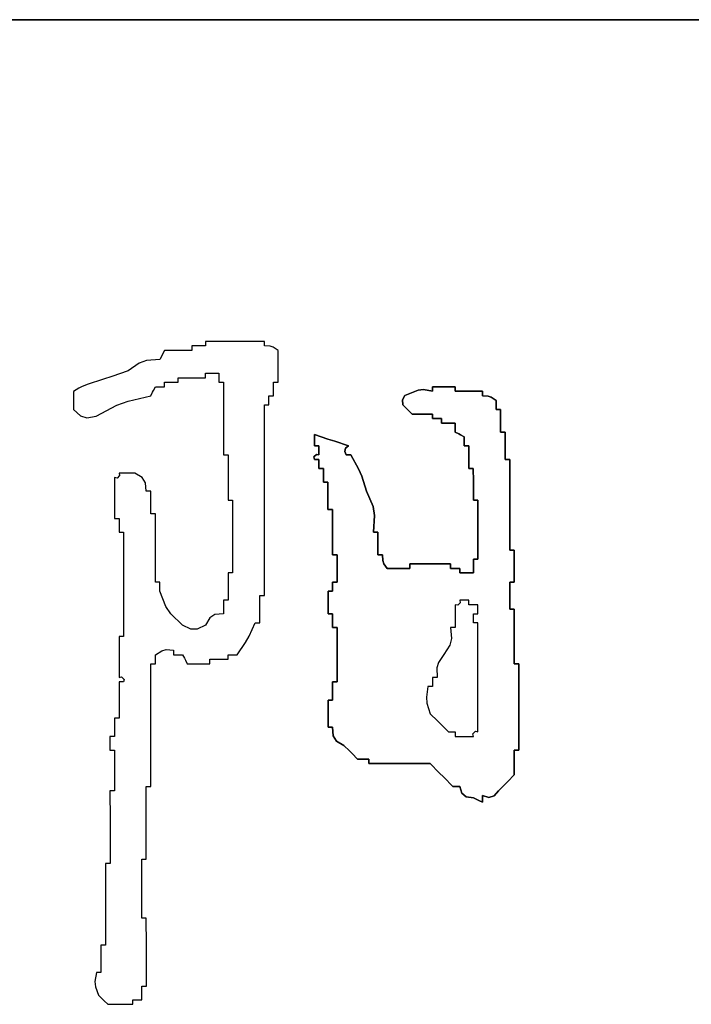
# Model space of a CAD drawing. Header units: millimetres. Extents: x 500457 to 783861, y -293374 to -162131.
# Tile 53 of 116: x 654753 to 655316, y -241617 to -240791. Entities that reach past the tile are written whole.
import ezdxf

# ---------------------------------------------------------------- set-up
doc = ezdxf.new("R2010")
doc.units = ezdxf.units.MM
doc.header["$LTSCALE"] = 1000
doc.layers.add('WALL', color=255, linetype='Continuous')
doc.layers.add('图框', color=4, linetype='Continuous', lineweight=35)

# ---------------------------------------------------------------- blocks, each defined once
blk = doc.blocks.new('dianziqianminggry')
for p, q in [((0.129833, 0.071353), (0.129579, 0.071353)), ((0.129579, 0.071353), (0.129579, 0.071268)), ((0.129579, 0.071268), (0.129579, 0.071226)), ((0.129579, 0.071226), (0.129579, 0.071141)), ((0.12996, 0.071353), (0.129833, 0.071353)), ((0.130214, 0.071353), (0.12996, 0.071353)), ((0.131315, 0.071565), (0.130214, 0.071565)), ((0.130214, 0.071565), (0.130214, 0.07148)), ((0.130214, 0.07148), (0.130214, 0.071438)), ((0.130214, 0.071438), (0.130214, 0.071353)), ((0.131865, 0.071565), (0.131315, 0.071565)), ((0.132966, 0.071565), (0.131865, 0.071565)), ((0.132966, 0.07148), (0.132966, 0.071565)), ((0.132966, 0.071438), (0.132966, 0.07148)), ((0.132966, 0.071353), (0.132966, 0.071438)), ((0.133234, 0.071344), (0.132966, 0.071353)), ((0.133382, 0.071295), (0.133234, 0.071344)), ((0.133602, 0.071141), (0.133382, 0.071295)), ((0.128097, 0.070718), (0.127469, 0.070672)), ((0.128181, 0.070887), (0.128097, 0.070718)), ((0.128224, 0.070972), (0.128181, 0.070887)), ((0.128308, 0.071141), (0.128224, 0.070972)), ((0.128816, 0.071141), (0.128308, 0.071141)), ((0.129071, 0.071141), (0.128816, 0.071141)), ((0.129579, 0.071141), (0.129071, 0.071141)), ((0.133602, 0.070548), (0.133602, 0.071141)), ((0.127129, 0.070551), (0.126614, 0.070188)), ((0.127469, 0.070672), (0.127129, 0.070551)), ((0.133602, 0.070252), (0.133602, 0.070548)), ((0.133602, 0.069659), (0.133602, 0.070252)), ((0.125471, 0.069807), (0.124709, 0.069553)), ((0.125852, 0.069934), (0.125471, 0.069807)), ((0.126614, 0.070188), (0.125852, 0.069934)), ((0.128943, 0.069786), (0.128943, 0.069871)), ((0.128943, 0.069871), (0.129452, 0.069871)), ((0.129452, 0.069871), (0.129706, 0.069871)), ((0.129706, 0.069871), (0.130214, 0.069871)), ((0.130214, 0.069998), (0.130214, 0.070083)), ((0.130214, 0.070083), (0.130468, 0.070083)), ((0.130214, 0.069956), (0.130214, 0.069998)), ((0.130214, 0.069871), (0.130214, 0.069956)), ((0.130468, 0.070083), (0.130595, 0.070083)), ((0.130595, 0.070083), (0.130849, 0.070083)), ((0.130849, 0.070083), (0.130849, 0.069913)), ((0.130849, 0.069913), (0.130849, 0.069828)), ((0.130849, 0.069828), (0.130849, 0.069659)), ((0.12432, 0.069377), (0.124074, 0.069236)), ((0.124448, 0.069441), (0.12432, 0.069377)), ((0.124709, 0.069553), (0.124448, 0.069441)), ((0.1278, 0.069278), (0.127885, 0.069447)), ((0.127885, 0.069447), (0.128054, 0.069447)), ((0.128054, 0.069447), (0.128139, 0.069447)), ((0.128139, 0.069447), (0.128308, 0.069447)), ((0.128308, 0.069574), (0.128308, 0.069659)), ((0.128308, 0.069659), (0.128562, 0.069659)), ((0.128308, 0.069532), (0.128308, 0.069574)), ((0.128308, 0.069447), (0.128308, 0.069532)), ((0.128562, 0.069659), (0.128689, 0.069659)), ((0.128689, 0.069659), (0.128943, 0.069659)), ((0.128943, 0.069744), (0.128943, 0.069786)), ((0.128943, 0.069659), (0.128943, 0.069744)), ((0.130849, 0.069659), (0.130934, 0.069659)), ((0.130934, 0.069659), (0.130976, 0.069659)), ((0.130976, 0.069659), (0.131061, 0.069659)), ((0.131061, 0.069659), (0.131061, 0.068304)), ((0.13339, 0.069405), (0.13339, 0.069659)), ((0.13339, 0.069659), (0.133474, 0.069659)), ((0.13339, 0.069278), (0.13339, 0.069405)), ((0.133474, 0.069659), (0.133517, 0.069659)), ((0.133517, 0.069659), (0.133602, 0.069659)), ((0.1408, 0.069236), (0.1408, 0.069447)), ((0.1408, 0.069447), (0.1408, 0.069236)), ((0.1408, 0.069236), (0.1408, 0.069447)), ((0.141859, 0.069447), (0.1408, 0.069447)), ((0.1408, 0.069447), (0.141859, 0.069447)), ((0.141859, 0.069447), (0.1408, 0.069447)), ((0.1408, 0.069447), (0.1408, 0.069236)), ((0.1408, 0.069236), (0.1408, 0.069447)), ((0.1408, 0.069447), (0.1408, 0.069236)), ((0.141436, 0.069447), (0.141859, 0.069447)), ((0.141859, 0.069447), (0.141436, 0.069447)), ((0.141436, 0.069447), (0.141859, 0.069447)), ((0.141859, 0.069447), (0.141859, 0.069363)), ((0.141859, 0.069363), (0.141859, 0.069447)), ((0.141859, 0.069363), (0.141859, 0.06932)), ((0.141859, 0.06932), (0.141859, 0.069363)), ((0.124074, 0.069236), (0.124074, 0.068897)), ((0.124074, 0.068897), (0.124074, 0.068728)), ((0.126615, 0.068782), (0.127673, 0.069024)), ((0.127673, 0.069024), (0.127758, 0.069193)), ((0.127758, 0.069193), (0.1278, 0.069278)), ((0.133178, 0.068855), (0.133178, 0.069024)), ((0.133178, 0.069024), (0.133263, 0.069024)), ((0.133263, 0.069024), (0.133305, 0.069024)), ((0.133305, 0.069024), (0.13339, 0.069024)), ((0.13339, 0.069024), (0.13339, 0.069278)), ((0.139401, 0.068846), (0.139514, 0.069035)), ((0.139514, 0.069035), (0.139401, 0.068846)), ((0.139514, 0.069035), (0.139742, 0.06913)), ((0.139742, 0.06913), (0.139514, 0.069035)), ((0.139742, 0.06913), (0.140134, 0.069295)), ((0.140134, 0.069295), (0.139742, 0.06913)), ((0.140134, 0.069295), (0.140383, 0.06932)), ((0.140383, 0.06932), (0.140134, 0.069295)), ((0.140383, 0.06932), (0.1408, 0.069236)), ((0.1408, 0.069236), (0.140383, 0.06932)), ((0.141859, 0.06932), (0.141859, 0.069236)), ((0.141859, 0.069236), (0.141859, 0.06932)), ((0.141859, 0.069236), (0.142367, 0.069236)), ((0.142367, 0.069236), (0.141859, 0.069236)), ((0.142367, 0.069236), (0.142621, 0.069236)), ((0.142621, 0.069236), (0.142367, 0.069236)), ((0.142621, 0.069236), (0.143129, 0.069236)), ((0.143129, 0.069236), (0.142621, 0.069236)), ((0.143129, 0.069236), (0.143129, 0.069151)), ((0.143129, 0.069151), (0.143129, 0.069236)), ((0.143129, 0.069151), (0.143129, 0.069109)), ((0.143129, 0.069109), (0.143129, 0.069151)), ((0.143129, 0.069109), (0.143129, 0.069024)), ((0.143129, 0.069024), (0.143129, 0.069109)), ((0.143129, 0.069024), (0.143397, 0.069015)), ((0.143397, 0.069015), (0.143129, 0.069024)), ((0.143397, 0.069015), (0.143545, 0.068966)), ((0.143545, 0.068966), (0.143397, 0.069015)), ((0.143545, 0.068966), (0.143765, 0.068812)), ((0.143765, 0.068812), (0.143545, 0.068966)), ((0.124074, 0.068728), (0.124074, 0.068389)), ((0.125132, 0.068071), (0.126089, 0.068585)), ((0.126089, 0.068585), (0.126615, 0.068782)), ((0.132966, 0.065043), (0.132966, 0.0686)), ((0.132966, 0.0686), (0.133051, 0.0686)), ((0.133051, 0.0686), (0.133093, 0.0686)), ((0.133093, 0.0686), (0.133178, 0.0686)), ((0.133178, 0.06877), (0.133178, 0.068855)), ((0.133178, 0.0686), (0.133178, 0.06877)), ((0.139424, 0.0686), (0.139401, 0.068846)), ((0.139401, 0.068846), (0.139424, 0.0686)), ((0.139593, 0.068431), (0.139424, 0.0686)), ((0.139424, 0.0686), (0.139593, 0.068431)), ((0.139678, 0.068346), (0.139593, 0.068431)), ((0.139593, 0.068431), (0.139678, 0.068346)), ((0.143765, 0.068812), (0.143765, 0.068643)), ((0.143765, 0.068643), (0.143765, 0.068812)), ((0.143765, 0.068643), (0.143765, 0.068558)), ((0.143765, 0.068558), (0.143765, 0.068643)), ((0.143765, 0.068558), (0.143765, 0.068389)), ((0.143765, 0.068389), (0.143765, 0.068558)), ((0.124074, 0.068389), (0.124401, 0.068091)), ((0.124401, 0.068091), (0.124696, 0.068003)), ((0.124696, 0.068003), (0.125132, 0.068071)), ((0.131061, 0.068304), (0.131061, 0.067627)), ((0.139848, 0.068177), (0.139678, 0.068346)), ((0.139678, 0.068346), (0.139848, 0.068177)), ((0.140229, 0.068177), (0.139848, 0.068177)), ((0.139848, 0.068177), (0.140229, 0.068177)), ((0.140419, 0.068177), (0.140229, 0.068177)), ((0.140229, 0.068177), (0.140419, 0.068177)), ((0.1408, 0.068177), (0.140419, 0.068177)), ((0.140419, 0.068177), (0.1408, 0.068177)), ((0.1408, 0.068092), (0.1408, 0.068177)), ((0.1408, 0.068177), (0.1408, 0.068092)), ((0.1408, 0.06805), (0.1408, 0.068092)), ((0.1408, 0.068092), (0.1408, 0.06805)), ((0.1408, 0.067965), (0.1408, 0.06805)), ((0.1408, 0.06805), (0.1408, 0.067965)), ((0.14097, 0.067965), (0.1408, 0.067965)), ((0.1408, 0.067965), (0.14097, 0.067965)), ((0.141054, 0.067965), (0.14097, 0.067965)), ((0.14097, 0.067965), (0.141054, 0.067965)), ((0.141224, 0.067965), (0.141054, 0.067965)), ((0.141054, 0.067965), (0.141224, 0.067965)), ((0.141224, 0.067881), (0.141224, 0.067965)), ((0.141224, 0.067965), (0.141224, 0.067881)), ((0.143765, 0.068389), (0.143849, 0.068389)), ((0.143849, 0.068389), (0.143765, 0.068389)), ((0.143849, 0.068389), (0.143892, 0.068389)), ((0.143892, 0.068389), (0.143849, 0.068389)), ((0.143892, 0.068389), (0.143976, 0.068389)), ((0.143976, 0.068389), (0.143892, 0.068389)), ((0.143976, 0.068389), (0.143976, 0.067965)), ((0.143976, 0.067965), (0.143976, 0.068389)), ((0.143976, 0.067965), (0.143976, 0.067754)), ((0.143976, 0.067754), (0.143976, 0.067965)), ((0.131061, 0.067627), (0.131061, 0.066271)), ((0.141224, 0.067838), (0.141224, 0.067881)), ((0.141224, 0.067881), (0.141224, 0.067838)), ((0.141224, 0.067754), (0.141224, 0.067838)), ((0.141224, 0.067838), (0.141224, 0.067754)), ((0.141478, 0.067754), (0.141224, 0.067754)), ((0.141224, 0.067754), (0.141478, 0.067754)), ((0.141605, 0.067754), (0.141478, 0.067754)), ((0.141478, 0.067754), (0.141605, 0.067754)), ((0.141859, 0.067754), (0.141605, 0.067754)), ((0.141605, 0.067754), (0.141859, 0.067754)), ((0.141859, 0.067584), (0.141859, 0.067754)), ((0.141859, 0.067754), (0.141859, 0.067584)), ((0.141859, 0.067499), (0.141859, 0.067584)), ((0.141859, 0.067584), (0.141859, 0.067499)), ((0.141859, 0.06733), (0.141859, 0.067499)), ((0.141859, 0.067499), (0.141859, 0.06733)), ((0.143976, 0.067754), (0.143976, 0.06733)), ((0.143976, 0.06733), (0.143976, 0.067754)), ((0.135295, 0.067012), (0.135295, 0.067224)), ((0.135295, 0.067224), (0.135931, 0.067012)), ((0.135931, 0.067012), (0.135295, 0.067224)), ((0.135295, 0.067224), (0.135295, 0.067012)), ((0.142028, 0.067245), (0.141859, 0.06733)), ((0.141859, 0.06733), (0.142028, 0.067245)), ((0.142113, 0.067203), (0.142028, 0.067245)), ((0.142028, 0.067245), (0.142113, 0.067203)), ((0.142282, 0.067118), (0.142113, 0.067203)), ((0.142113, 0.067203), (0.142282, 0.067118)), ((0.142282, 0.066949), (0.142282, 0.067118)), ((0.142282, 0.067118), (0.142282, 0.066949)), ((0.143976, 0.06733), (0.144061, 0.06733)), ((0.144061, 0.06733), (0.143976, 0.06733)), ((0.144061, 0.06733), (0.144103, 0.06733)), ((0.144103, 0.06733), (0.144061, 0.06733)), ((0.144103, 0.06733), (0.144188, 0.06733)), ((0.144188, 0.06733), (0.144103, 0.06733)), ((0.144188, 0.06733), (0.144188, 0.066822)), ((0.144188, 0.066822), (0.144188, 0.06733)), ((0.135295, 0.066907), (0.135295, 0.067012)), ((0.135295, 0.067012), (0.135295, 0.066907)), ((0.135295, 0.066695), (0.135295, 0.066907)), ((0.135295, 0.066907), (0.135295, 0.066695)), ((0.13538, 0.066695), (0.135295, 0.066695)), ((0.135295, 0.066695), (0.13538, 0.066695)), ((0.135422, 0.066695), (0.13538, 0.066695)), ((0.13538, 0.066695), (0.135422, 0.066695)), ((0.135507, 0.066695), (0.135422, 0.066695)), ((0.135422, 0.066695), (0.135507, 0.066695)), ((0.135507, 0.066526), (0.135507, 0.066695)), ((0.135507, 0.066695), (0.135507, 0.066526)), ((0.135931, 0.067012), (0.136248, 0.066907)), ((0.136248, 0.066907), (0.135931, 0.067012)), ((0.136248, 0.066907), (0.136883, 0.066695)), ((0.136883, 0.066695), (0.136248, 0.066907)), ((0.136749, 0.066584), (0.136711, 0.066433)), ((0.136711, 0.066433), (0.136749, 0.066584)), ((0.136883, 0.066695), (0.136749, 0.066584)), ((0.136749, 0.066584), (0.136883, 0.066695)), ((0.142282, 0.066864), (0.142282, 0.066949)), ((0.142282, 0.066949), (0.142282, 0.066864)), ((0.142282, 0.066695), (0.142282, 0.066864)), ((0.142282, 0.066864), (0.142282, 0.066695)), ((0.142367, 0.066695), (0.142282, 0.066695)), ((0.142282, 0.066695), (0.142367, 0.066695)), ((0.142409, 0.066695), (0.142367, 0.066695)), ((0.142367, 0.066695), (0.142409, 0.066695)), ((0.142494, 0.066695), (0.142409, 0.066695)), ((0.142409, 0.066695), (0.142494, 0.066695)), ((0.142494, 0.066271), (0.142494, 0.066695)), ((0.142494, 0.066695), (0.142494, 0.066271)), ((0.144188, 0.066822), (0.144188, 0.066568)), ((0.144188, 0.066568), (0.144188, 0.066822)), ((0.131061, 0.066271), (0.131145, 0.066271)), ((0.131145, 0.066271), (0.131188, 0.066271)), ((0.131188, 0.066271), (0.131272, 0.066271)), ((0.131272, 0.066271), (0.131272, 0.065425)), ((0.13527, 0.066177), (0.13539, 0.066297)), ((0.13539, 0.066297), (0.13527, 0.066177)), ((0.135295, 0.06606), (0.13527, 0.066177)), ((0.13527, 0.066177), (0.135295, 0.06606)), ((0.13539, 0.066297), (0.135507, 0.066271)), ((0.135507, 0.066271), (0.13539, 0.066297)), ((0.135507, 0.066441), (0.135507, 0.066526)), ((0.135507, 0.066526), (0.135507, 0.066441)), ((0.135507, 0.066271), (0.135507, 0.066441)), ((0.135507, 0.066441), (0.135507, 0.066271)), ((0.136711, 0.066433), (0.136777, 0.066271)), ((0.136777, 0.066271), (0.136711, 0.066433)), ((0.136777, 0.066271), (0.136862, 0.066271)), ((0.136862, 0.066271), (0.136777, 0.066271)), ((0.136862, 0.066271), (0.136905, 0.066271)), ((0.136905, 0.066271), (0.136862, 0.066271)), ((0.136905, 0.066271), (0.136989, 0.066271)), ((0.136989, 0.066271), (0.136905, 0.066271)), ((0.136989, 0.066271), (0.137354, 0.065628)), ((0.137354, 0.065628), (0.136989, 0.066271)), ((0.142494, 0.06606), (0.142494, 0.066271)), ((0.142494, 0.066271), (0.142494, 0.06606)), ((0.144188, 0.066568), (0.144188, 0.06606)), ((0.144188, 0.06606), (0.144188, 0.066568)), ((0.13538, 0.06606), (0.135295, 0.06606)), ((0.135295, 0.06606), (0.13538, 0.06606)), ((0.135422, 0.06606), (0.13538, 0.06606)), ((0.13538, 0.06606), (0.135422, 0.06606)), ((0.135507, 0.06606), (0.135422, 0.06606)), ((0.135422, 0.06606), (0.135507, 0.06606)), ((0.135507, 0.06589), (0.135507, 0.06606)), ((0.135507, 0.06606), (0.135507, 0.06589)), ((0.135507, 0.065806), (0.135507, 0.06589)), ((0.135507, 0.06589), (0.135507, 0.065806)), ((0.135507, 0.065636), (0.135507, 0.065806)), ((0.135507, 0.065806), (0.135507, 0.065636)), ((0.142494, 0.065636), (0.142494, 0.06606)), ((0.142494, 0.06606), (0.142494, 0.065636)), ((0.144188, 0.06606), (0.144273, 0.06606)), ((0.144273, 0.06606), (0.144188, 0.06606)), ((0.144273, 0.06606), (0.144315, 0.06606)), ((0.144315, 0.06606), (0.144273, 0.06606)), ((0.144315, 0.06606), (0.1444, 0.06606)), ((0.1444, 0.06606), (0.144315, 0.06606)), ((0.1444, 0.06606), (0.1444, 0.064366)), ((0.1444, 0.064366), (0.1444, 0.06606)), ((0.126096, 0.065187), (0.125979, 0.065213)), ((0.125979, 0.065213), (0.125979, 0.064451)), ((0.126216, 0.065307), (0.126096, 0.065187)), ((0.126487, 0.065425), (0.126191, 0.065425)), ((0.126191, 0.065425), (0.126216, 0.065307)), ((0.126636, 0.065425), (0.126487, 0.065425)), ((0.126932, 0.065425), (0.126636, 0.065425)), ((0.127274, 0.065218), (0.126932, 0.065425)), ((0.127425, 0.064975), (0.127274, 0.065218)), ((0.131272, 0.065425), (0.131272, 0.065001)), ((0.135592, 0.065636), (0.135507, 0.065636)), ((0.135507, 0.065636), (0.135592, 0.065636)), ((0.135634, 0.065636), (0.135592, 0.065636)), ((0.135592, 0.065636), (0.135634, 0.065636)), ((0.135719, 0.065636), (0.135634, 0.065636)), ((0.135634, 0.065636), (0.135719, 0.065636)), ((0.135719, 0.065382), (0.135719, 0.065636)), ((0.135719, 0.065636), (0.135719, 0.065382)), ((0.135719, 0.065255), (0.135719, 0.065382)), ((0.135719, 0.065382), (0.135719, 0.065255)), ((0.135719, 0.065001), (0.135719, 0.065255)), ((0.135719, 0.065255), (0.135719, 0.065001)), ((0.137354, 0.065628), (0.137505, 0.065282)), ((0.137505, 0.065282), (0.137354, 0.065628)), ((0.137505, 0.065282), (0.13773, 0.064578)), ((0.13773, 0.064578), (0.137505, 0.065282)), ((0.142579, 0.065636), (0.142494, 0.065636)), ((0.142494, 0.065636), (0.142579, 0.065636)), ((0.142621, 0.065636), (0.142579, 0.065636)), ((0.142579, 0.065636), (0.142621, 0.065636)), ((0.142706, 0.065636), (0.142621, 0.065636)), ((0.142621, 0.065636), (0.142706, 0.065636)), ((0.142706, 0.065043), (0.142706, 0.065636)), ((0.142706, 0.065636), (0.142706, 0.065043)), ((0.127461, 0.064578), (0.127425, 0.064975)), ((0.131272, 0.065001), (0.131272, 0.064154)), ((0.132966, 0.063265), (0.132966, 0.065043)), ((0.135804, 0.065001), (0.135719, 0.065001)), ((0.135719, 0.065001), (0.135804, 0.065001)), ((0.135846, 0.065001), (0.135804, 0.065001)), ((0.135804, 0.065001), (0.135846, 0.065001)), ((0.135931, 0.065001), (0.135846, 0.065001)), ((0.135846, 0.065001), (0.135931, 0.065001)), ((0.135931, 0.064493), (0.135931, 0.065001)), ((0.135931, 0.065001), (0.135931, 0.064493)), ((0.142706, 0.064747), (0.142706, 0.065043)), ((0.142706, 0.065043), (0.142706, 0.064747)), ((0.142706, 0.064154), (0.142706, 0.064747)), ((0.142706, 0.064747), (0.142706, 0.064154)), ((0.125979, 0.064451), (0.125979, 0.064069)), ((0.127546, 0.064578), (0.127461, 0.064578)), ((0.127588, 0.064578), (0.127546, 0.064578)), ((0.127673, 0.064578), (0.127588, 0.064578)), ((0.127673, 0.064154), (0.127673, 0.064578)), ((0.135931, 0.064239), (0.135931, 0.064493)), ((0.135931, 0.064493), (0.135931, 0.064239)), ((0.13773, 0.064578), (0.138036, 0.063868)), ((0.138036, 0.063868), (0.13773, 0.064578)), ((0.1444, 0.064366), (0.1444, 0.063519)), ((0.1444, 0.063519), (0.1444, 0.064366)), ((0.125979, 0.064069), (0.125979, 0.063307)), ((0.127673, 0.063942), (0.127673, 0.064154)), ((0.127673, 0.063519), (0.127673, 0.063942)), ((0.131272, 0.064154), (0.131357, 0.064154)), ((0.131357, 0.064154), (0.1314, 0.064154)), ((0.1314, 0.064154), (0.131484, 0.064154)), ((0.131484, 0.064154), (0.131484, 0.062799)), ((0.135931, 0.063731), (0.135931, 0.064239)), ((0.135931, 0.064239), (0.135931, 0.063731)), ((0.138036, 0.063868), (0.138106, 0.063443)), ((0.138106, 0.063443), (0.138036, 0.063868)), ((0.142791, 0.064154), (0.142706, 0.064154)), ((0.142706, 0.064154), (0.142791, 0.064154)), ((0.142833, 0.064154), (0.142791, 0.064154)), ((0.142791, 0.064154), (0.142833, 0.064154)), ((0.142918, 0.064154), (0.142833, 0.064154)), ((0.142833, 0.064154), (0.142918, 0.064154)), ((0.142918, 0.063053), (0.142918, 0.064154)), ((0.142918, 0.064154), (0.142918, 0.063053)), ((0.127758, 0.063519), (0.127673, 0.063519)), ((0.1278, 0.063519), (0.127758, 0.063519)), ((0.127885, 0.063519), (0.1278, 0.063519)), ((0.127885, 0.062249), (0.127885, 0.063519)), ((0.136015, 0.063731), (0.135931, 0.063731)), ((0.135931, 0.063731), (0.136015, 0.063731)), ((0.136058, 0.063731), (0.136015, 0.063731)), ((0.136015, 0.063731), (0.136058, 0.063731)), ((0.136142, 0.063731), (0.136058, 0.063731)), ((0.136058, 0.063731), (0.136142, 0.063731)), ((0.136142, 0.062884), (0.136142, 0.063731)), ((0.136142, 0.063731), (0.136142, 0.062884)), ((0.138106, 0.063443), (0.138048, 0.062672)), ((0.138048, 0.062672), (0.138106, 0.063443)), ((0.1444, 0.063519), (0.1444, 0.061825)), ((0.1444, 0.061825), (0.1444, 0.063519)), ((0.125979, 0.063307), (0.126064, 0.063307)), ((0.126064, 0.063307), (0.126106, 0.063307)), ((0.126106, 0.063307), (0.126191, 0.063307)), ((0.126191, 0.063307), (0.126191, 0.063053)), ((0.126191, 0.063053), (0.126191, 0.062926)), ((0.126191, 0.062926), (0.126191, 0.062672)), ((0.132966, 0.059708), (0.132966, 0.063265)), ((0.142918, 0.062503), (0.142918, 0.063053)), ((0.142918, 0.063053), (0.142918, 0.062503)), ((0.126191, 0.062672), (0.126276, 0.062672)), ((0.126276, 0.062672), (0.126318, 0.062672)), ((0.126318, 0.062672), (0.126403, 0.062672)), ((0.126403, 0.062672), (0.126403, 0.060724)), ((0.131484, 0.062799), (0.131484, 0.062122)), ((0.136142, 0.06246), (0.136142, 0.062884)), ((0.136142, 0.062884), (0.136142, 0.06246)), ((0.136142, 0.061613), (0.136142, 0.06246)), ((0.136142, 0.06246), (0.136142, 0.061613)), ((0.138048, 0.062672), (0.138133, 0.062672)), ((0.138133, 0.062672), (0.138048, 0.062672)), ((0.138133, 0.062672), (0.138175, 0.062672)), ((0.138175, 0.062672), (0.138133, 0.062672)), ((0.138175, 0.062672), (0.13826, 0.062672)), ((0.13826, 0.062672), (0.138175, 0.062672)), ((0.13826, 0.062672), (0.13826, 0.062249)), ((0.13826, 0.062249), (0.13826, 0.062672)), ((0.142918, 0.061402), (0.142918, 0.062503)), ((0.142918, 0.062503), (0.142918, 0.061402)), ((0.127885, 0.061613), (0.127885, 0.062249)), ((0.131484, 0.062122), (0.131484, 0.060766)), ((0.13826, 0.062249), (0.13826, 0.062037)), ((0.13826, 0.062037), (0.13826, 0.062249)), ((0.13826, 0.062037), (0.13826, 0.061613)), ((0.13826, 0.061613), (0.13826, 0.062037)), ((0.127885, 0.060343), (0.127885, 0.061613)), ((0.136227, 0.061613), (0.136142, 0.061613)), ((0.136142, 0.061613), (0.136227, 0.061613)), ((0.136269, 0.061613), (0.136227, 0.061613)), ((0.136227, 0.061613), (0.136269, 0.061613)), ((0.136354, 0.061613), (0.136269, 0.061613)), ((0.136269, 0.061613), (0.136354, 0.061613)), ((0.136354, 0.061105), (0.136354, 0.061613)), ((0.136354, 0.061613), (0.136354, 0.061105)), ((0.13826, 0.061613), (0.138344, 0.061613)), ((0.138344, 0.061613), (0.13826, 0.061613)), ((0.138344, 0.061613), (0.138387, 0.061613)), ((0.138387, 0.061613), (0.138344, 0.061613)), ((0.138387, 0.061613), (0.138471, 0.061613)), ((0.138471, 0.061613), (0.138387, 0.061613)), ((0.138471, 0.061613), (0.13848, 0.061346)), ((0.13848, 0.061346), (0.138471, 0.061613)), ((0.1444, 0.061825), (0.144484, 0.061825)), ((0.144484, 0.061825), (0.1444, 0.061825)), ((0.144484, 0.061825), (0.144527, 0.061825)), ((0.144527, 0.061825), (0.144484, 0.061825)), ((0.144527, 0.061825), (0.144611, 0.061825)), ((0.144611, 0.061825), (0.144527, 0.061825)), ((0.144611, 0.061825), (0.144611, 0.061232)), ((0.144611, 0.061232), (0.144611, 0.061825)), ((0.136354, 0.060851), (0.136354, 0.061105)), ((0.136354, 0.061105), (0.136354, 0.060851)), ((0.13848, 0.061346), (0.138529, 0.061197)), ((0.138529, 0.061197), (0.13848, 0.061346)), ((0.138529, 0.061197), (0.138683, 0.060978)), ((0.138683, 0.060978), (0.138529, 0.061197)), ((0.139742, 0.061105), (0.139742, 0.06119)), ((0.139742, 0.06119), (0.140504, 0.06119)), ((0.140504, 0.06119), (0.139742, 0.06119)), ((0.139742, 0.06119), (0.139742, 0.061105)), ((0.139742, 0.061063), (0.139742, 0.061105)), ((0.139742, 0.061105), (0.139742, 0.061063)), ((0.140504, 0.06119), (0.140885, 0.06119)), ((0.140885, 0.06119), (0.140504, 0.06119)), ((0.140885, 0.06119), (0.141647, 0.06119)), ((0.141647, 0.06119), (0.140885, 0.06119)), ((0.141647, 0.06119), (0.141647, 0.061105)), ((0.141647, 0.061105), (0.141647, 0.06119)), ((0.141647, 0.061105), (0.141647, 0.061063)), ((0.141647, 0.061063), (0.141647, 0.061105)), ((0.142706, 0.061148), (0.142706, 0.061402)), ((0.142706, 0.061402), (0.142791, 0.061402)), ((0.142791, 0.061402), (0.142706, 0.061402)), ((0.142706, 0.061402), (0.142706, 0.061148)), ((0.142706, 0.061021), (0.142706, 0.061148)), ((0.142706, 0.061148), (0.142706, 0.061021)), ((0.142791, 0.061402), (0.142833, 0.061402)), ((0.142833, 0.061402), (0.142791, 0.061402)), ((0.142833, 0.061402), (0.142918, 0.061402)), ((0.142918, 0.061402), (0.142833, 0.061402)), ((0.144611, 0.061232), (0.144611, 0.060936)), ((0.144611, 0.060936), (0.144611, 0.061232)), ((0.126403, 0.060724), (0.126403, 0.05975)), ((0.131357, 0.060766), (0.131272, 0.060766)), ((0.131272, 0.060766), (0.131272, 0.060258)), ((0.1314, 0.060766), (0.131357, 0.060766)), ((0.131484, 0.060766), (0.1314, 0.060766)), ((0.136354, 0.060343), (0.136354, 0.060851)), ((0.136354, 0.060851), (0.136354, 0.060343)), ((0.138683, 0.060978), (0.139107, 0.060978)), ((0.139107, 0.060978), (0.138683, 0.060978)), ((0.139107, 0.060978), (0.139318, 0.060978)), ((0.139318, 0.060978), (0.139107, 0.060978)), ((0.139318, 0.060978), (0.139742, 0.060978)), ((0.139742, 0.060978), (0.139318, 0.060978)), ((0.139742, 0.060978), (0.139742, 0.061063)), ((0.139742, 0.061063), (0.139742, 0.060978)), ((0.141647, 0.061063), (0.141647, 0.060978)), ((0.141647, 0.060978), (0.141647, 0.061063)), ((0.141647, 0.060978), (0.141817, 0.060978)), ((0.141817, 0.060978), (0.141647, 0.060978)), ((0.141817, 0.060978), (0.141901, 0.060978)), ((0.141901, 0.060978), (0.141817, 0.060978)), ((0.141901, 0.060978), (0.142071, 0.060978)), ((0.142071, 0.060978), (0.141901, 0.060978)), ((0.142071, 0.060978), (0.142071, 0.060893)), ((0.142071, 0.060893), (0.142071, 0.060978)), ((0.142071, 0.060893), (0.142071, 0.060851)), ((0.142071, 0.060851), (0.142071, 0.060893)), ((0.142071, 0.060851), (0.142071, 0.060766)), ((0.142071, 0.060766), (0.142071, 0.060851)), ((0.142071, 0.060766), (0.142325, 0.060766)), ((0.142325, 0.060766), (0.142071, 0.060766)), ((0.142325, 0.060766), (0.142452, 0.060766)), ((0.142452, 0.060766), (0.142325, 0.060766)), ((0.142452, 0.060766), (0.142706, 0.060766)), ((0.142706, 0.060766), (0.142452, 0.060766)), ((0.142706, 0.060766), (0.142706, 0.061021)), ((0.142706, 0.061021), (0.142706, 0.060766)), ((0.144611, 0.060936), (0.144611, 0.060343)), ((0.144611, 0.060343), (0.144611, 0.060936)), ((0.12797, 0.060343), (0.127885, 0.060343)), ((0.128012, 0.060343), (0.12797, 0.060343)), ((0.128097, 0.060343), (0.128012, 0.060343)), ((0.128097, 0.060174), (0.128097, 0.060343)), ((0.128097, 0.060089), (0.128097, 0.060174)), ((0.131272, 0.060258), (0.131272, 0.060004)), ((0.136142, 0.060174), (0.136142, 0.060343)), ((0.136142, 0.060343), (0.136227, 0.060343)), ((0.136227, 0.060343), (0.136142, 0.060343)), ((0.136142, 0.060343), (0.136142, 0.060174)), ((0.136142, 0.060089), (0.136142, 0.060174)), ((0.136142, 0.060174), (0.136142, 0.060089)), ((0.136227, 0.060343), (0.136269, 0.060343)), ((0.136269, 0.060343), (0.136227, 0.060343)), ((0.136269, 0.060343), (0.136354, 0.060343)), ((0.136354, 0.060343), (0.136269, 0.060343)), ((0.144484, 0.060343), (0.1444, 0.060343)), ((0.1444, 0.060343), (0.1444, 0.059835)), ((0.1444, 0.059835), (0.1444, 0.060343)), ((0.1444, 0.060343), (0.144484, 0.060343)), ((0.144527, 0.060343), (0.144484, 0.060343)), ((0.144484, 0.060343), (0.144527, 0.060343)), ((0.144611, 0.060343), (0.144527, 0.060343)), ((0.144527, 0.060343), (0.144611, 0.060343)), ((0.126403, 0.05975), (0.126403, 0.057802)), ((0.128097, 0.05992), (0.128097, 0.060089)), ((0.128366, 0.059205), (0.128097, 0.05992)), ((0.131272, 0.060004), (0.131272, 0.059496)), ((0.132755, 0.0592), (0.132755, 0.059708)), ((0.132755, 0.059708), (0.132839, 0.059708)), ((0.132839, 0.059708), (0.132882, 0.059708)), ((0.132882, 0.059708), (0.132966, 0.059708)), ((0.135931, 0.059496), (0.135931, 0.05992)), ((0.135931, 0.05992), (0.136015, 0.05992)), ((0.136015, 0.05992), (0.135931, 0.05992)), ((0.135931, 0.05992), (0.135931, 0.059496)), ((0.136015, 0.05992), (0.136058, 0.05992)), ((0.136058, 0.05992), (0.136015, 0.05992)), ((0.136058, 0.05992), (0.136142, 0.05992)), ((0.136142, 0.05992), (0.136058, 0.05992)), ((0.136142, 0.05992), (0.136142, 0.060089)), ((0.136142, 0.060089), (0.136142, 0.05992)), ((0.1444, 0.059835), (0.1444, 0.059581)), ((0.1444, 0.059581), (0.1444, 0.059835)), ((0.131145, 0.059496), (0.131061, 0.059496)), ((0.131061, 0.059496), (0.131061, 0.059242)), ((0.131061, 0.059242), (0.131061, 0.059115)), ((0.131188, 0.059496), (0.131145, 0.059496)), ((0.131272, 0.059496), (0.131188, 0.059496)), ((0.135931, 0.059284), (0.135931, 0.059496)), ((0.135931, 0.059496), (0.135931, 0.059284)), ((0.135931, 0.058861), (0.135931, 0.059284)), ((0.135931, 0.059284), (0.135931, 0.058861)), ((0.141976, 0.059259), (0.141859, 0.059284)), ((0.141859, 0.059284), (0.141859, 0.058861)), ((0.142096, 0.059379), (0.141976, 0.059259)), ((0.14224, 0.059496), (0.142071, 0.059496)), ((0.142071, 0.059496), (0.142096, 0.059379)), ((0.142325, 0.059496), (0.14224, 0.059496)), ((0.142494, 0.059496), (0.142325, 0.059496)), ((0.142494, 0.059411), (0.142494, 0.059496)), ((0.142494, 0.059369), (0.142494, 0.059411)), ((0.142494, 0.059284), (0.142494, 0.059369)), ((0.142664, 0.059284), (0.142494, 0.059284)), ((0.142748, 0.059284), (0.142664, 0.059284)), ((0.142918, 0.059284), (0.142748, 0.059284)), ((0.142918, 0.059115), (0.142918, 0.059284)), ((0.1444, 0.059581), (0.1444, 0.059073)), ((0.1444, 0.059073), (0.1444, 0.059581)), ((0.1286, 0.058855), (0.128366, 0.059205)), ((0.129155, 0.058332), (0.1286, 0.058855)), ((0.130663, 0.058825), (0.13042, 0.058673)), ((0.131061, 0.058861), (0.130663, 0.058825)), ((0.131061, 0.059115), (0.131061, 0.058861)), ((0.132755, 0.058946), (0.132755, 0.0592)), ((0.132755, 0.058437), (0.132755, 0.058946)), ((0.136015, 0.058861), (0.135931, 0.058861)), ((0.135931, 0.058861), (0.136015, 0.058861)), ((0.136058, 0.058861), (0.136015, 0.058861)), ((0.136015, 0.058861), (0.136058, 0.058861)), ((0.136142, 0.058861), (0.136058, 0.058861)), ((0.136058, 0.058861), (0.136142, 0.058861)), ((0.136142, 0.058607), (0.136142, 0.058861)), ((0.136142, 0.058861), (0.136142, 0.058607)), ((0.141859, 0.058861), (0.141859, 0.058649)), ((0.142706, 0.058692), (0.142706, 0.058861)), ((0.142706, 0.058861), (0.142791, 0.058861)), ((0.142791, 0.058861), (0.142833, 0.058861)), ((0.142833, 0.058861), (0.142918, 0.058861)), ((0.142918, 0.05903), (0.142918, 0.059115)), ((0.142918, 0.058861), (0.142918, 0.05903)), ((0.1444, 0.059073), (0.144484, 0.059073)), ((0.144484, 0.059073), (0.1444, 0.059073)), ((0.144484, 0.059073), (0.144527, 0.059073)), ((0.144527, 0.059073), (0.144484, 0.059073)), ((0.144527, 0.059073), (0.144611, 0.059073)), ((0.144611, 0.059073), (0.144527, 0.059073)), ((0.144611, 0.059073), (0.144611, 0.058056)), ((0.144611, 0.058056), (0.144611, 0.059073)), ((0.129532, 0.058138), (0.129155, 0.058332)), ((0.130214, 0.058332), (0.129837, 0.058138)), ((0.13042, 0.058673), (0.130214, 0.058332)), ((0.132257, 0.057817), (0.132543, 0.058437)), ((0.132543, 0.058437), (0.132628, 0.058437)), ((0.132628, 0.058437), (0.13267, 0.058437)), ((0.13267, 0.058437), (0.132755, 0.058437)), ((0.136142, 0.05848), (0.136142, 0.058607)), ((0.136142, 0.058607), (0.136142, 0.05848)), ((0.136142, 0.058226), (0.136142, 0.05848)), ((0.136142, 0.05848), (0.136142, 0.058226)), ((0.141859, 0.058649), (0.141859, 0.058226)), ((0.142706, 0.058607), (0.142706, 0.058692)), ((0.142706, 0.058437), (0.142706, 0.058607)), ((0.142791, 0.058437), (0.142706, 0.058437)), ((0.142833, 0.058437), (0.142791, 0.058437)), ((0.142918, 0.058437), (0.142833, 0.058437)), ((0.142918, 0.056405), (0.142918, 0.058437)), ((0.129837, 0.058138), (0.129532, 0.058138)), ((0.136227, 0.058226), (0.136142, 0.058226)), ((0.136142, 0.058226), (0.136227, 0.058226)), ((0.136269, 0.058226), (0.136227, 0.058226)), ((0.136227, 0.058226), (0.136269, 0.058226)), ((0.136354, 0.058226), (0.136269, 0.058226)), ((0.136269, 0.058226), (0.136354, 0.058226)), ((0.136354, 0.057209), (0.136354, 0.058226)), ((0.136354, 0.058226), (0.136354, 0.057209)), ((0.141732, 0.058226), (0.141647, 0.058226)), ((0.141647, 0.058226), (0.141685, 0.057703)), ((0.141774, 0.058226), (0.141732, 0.058226)), ((0.141859, 0.058226), (0.141774, 0.058226)), ((0.144611, 0.058056), (0.144611, 0.057548)), ((0.144611, 0.057548), (0.144611, 0.058056)), ((0.126276, 0.057802), (0.126191, 0.057802)), ((0.126191, 0.057802), (0.126191, 0.05704)), ((0.126318, 0.057802), (0.126276, 0.057802)), ((0.126403, 0.057802), (0.126318, 0.057802)), ((0.131696, 0.056955), (0.132085, 0.057516)), ((0.132085, 0.057516), (0.132257, 0.057817)), ((0.141609, 0.057398), (0.14133, 0.056955)), ((0.141685, 0.057703), (0.141609, 0.057398)), ((0.144611, 0.057548), (0.144611, 0.056532)), ((0.144611, 0.056532), (0.144611, 0.057548)), ((0.126191, 0.05704), (0.126191, 0.056659)), ((0.127885, 0.056955), (0.12818, 0.057142)), ((0.127885, 0.056786), (0.127885, 0.056955)), ((0.12818, 0.057142), (0.128383, 0.057192)), ((0.128383, 0.057192), (0.128732, 0.057167)), ((0.128732, 0.057167), (0.128732, 0.057082)), ((0.128732, 0.057082), (0.128732, 0.05704)), ((0.128732, 0.05704), (0.128732, 0.056955)), ((0.128732, 0.056955), (0.128901, 0.056955)), ((0.128901, 0.056955), (0.128986, 0.056955)), ((0.128986, 0.056955), (0.129155, 0.056955)), ((0.129155, 0.056955), (0.12924, 0.056786)), ((0.131272, 0.056871), (0.131272, 0.056955)), ((0.131272, 0.056955), (0.131442, 0.056955)), ((0.131442, 0.056955), (0.131527, 0.056955)), ((0.131527, 0.056955), (0.131696, 0.056955)), ((0.136354, 0.056701), (0.136354, 0.057209)), ((0.136354, 0.057209), (0.136354, 0.056701)), ((0.14133, 0.056955), (0.141079, 0.056591)), ((0.126191, 0.056659), (0.126191, 0.055897)), ((0.127673, 0.054245), (0.127673, 0.056532)), ((0.127673, 0.056532), (0.127758, 0.056532)), ((0.127758, 0.056532), (0.1278, 0.056532)), ((0.1278, 0.056532), (0.127885, 0.056532)), ((0.127885, 0.056701), (0.127885, 0.056786)), ((0.127885, 0.056532), (0.127885, 0.056701)), ((0.12924, 0.056786), (0.129282, 0.056701)), ((0.129282, 0.056701), (0.129367, 0.056532)), ((0.129367, 0.056532), (0.12979, 0.056532)), ((0.12979, 0.056532), (0.130002, 0.056532)), ((0.130002, 0.056532), (0.130426, 0.056532)), ((0.130426, 0.056659), (0.130426, 0.056744)), ((0.130426, 0.056744), (0.130764, 0.056744)), ((0.130426, 0.056617), (0.130426, 0.056659)), ((0.130426, 0.056532), (0.130426, 0.056617)), ((0.130764, 0.056744), (0.130934, 0.056744)), ((0.130934, 0.056744), (0.131272, 0.056744)), ((0.131272, 0.056828), (0.131272, 0.056871)), ((0.131272, 0.056744), (0.131272, 0.056828)), ((0.136354, 0.055685), (0.136354, 0.056701)), ((0.136354, 0.056701), (0.136354, 0.055685)), ((0.141079, 0.056591), (0.141004, 0.056339)), ((0.144611, 0.056532), (0.144696, 0.056532)), ((0.144696, 0.056532), (0.144611, 0.056532)), ((0.144696, 0.056532), (0.144739, 0.056532)), ((0.144739, 0.056532), (0.144696, 0.056532)), ((0.144739, 0.056532), (0.144823, 0.056532)), ((0.144823, 0.056532), (0.144739, 0.056532)), ((0.144823, 0.056532), (0.144823, 0.054923)), ((0.144823, 0.054923), (0.144823, 0.056532)), ((0.141004, 0.056339), (0.141012, 0.055897)), ((0.142918, 0.055389), (0.142918, 0.056405)), ((0.126191, 0.055897), (0.126308, 0.055922)), ((0.126276, 0.055685), (0.126191, 0.055685)), ((0.126191, 0.055685), (0.126191, 0.055007)), ((0.126318, 0.055685), (0.126276, 0.055685)), ((0.126308, 0.055922), (0.126428, 0.055802)), ((0.126403, 0.055685), (0.126318, 0.055685)), ((0.126428, 0.055802), (0.126403, 0.055685)), ((0.136142, 0.055346), (0.136142, 0.055685)), ((0.136142, 0.055685), (0.136227, 0.055685)), ((0.136227, 0.055685), (0.136142, 0.055685)), ((0.136142, 0.055685), (0.136142, 0.055346)), ((0.136227, 0.055685), (0.136269, 0.055685)), ((0.136269, 0.055685), (0.136227, 0.055685)), ((0.136269, 0.055685), (0.136354, 0.055685)), ((0.136354, 0.055685), (0.136269, 0.055685)), ((0.140885, 0.055897), (0.1408, 0.055897)), ((0.1408, 0.055897), (0.1408, 0.055727)), ((0.1408, 0.055727), (0.1408, 0.055643)), ((0.1408, 0.055643), (0.1408, 0.055473)), ((0.140927, 0.055897), (0.140885, 0.055897)), ((0.141012, 0.055897), (0.140927, 0.055897)), ((0.136142, 0.055177), (0.136142, 0.055346)), ((0.136142, 0.055346), (0.136142, 0.055177)), ((0.136142, 0.054838), (0.136142, 0.055177)), ((0.136142, 0.055177), (0.136142, 0.054838)), ((0.140589, 0.055473), (0.140516, 0.054968)), ((0.140673, 0.055473), (0.140589, 0.055473)), ((0.140716, 0.055473), (0.140673, 0.055473)), ((0.1408, 0.055473), (0.140716, 0.055473)), ((0.142918, 0.053356), (0.142918, 0.055389)), ((0.126191, 0.055007), (0.126191, 0.054669)), ((0.126191, 0.054669), (0.126191, 0.053991)), ((0.135931, 0.05433), (0.135931, 0.054838)), ((0.135931, 0.054838), (0.136015, 0.054838)), ((0.136015, 0.054838), (0.135931, 0.054838)), ((0.135931, 0.054838), (0.135931, 0.05433)), ((0.136015, 0.054838), (0.136058, 0.054838)), ((0.136058, 0.054838), (0.136015, 0.054838)), ((0.136058, 0.054838), (0.136142, 0.054838)), ((0.136142, 0.054838), (0.136058, 0.054838)), ((0.140516, 0.054968), (0.140539, 0.054689)), ((0.140539, 0.054689), (0.140694, 0.054203)), ((0.144823, 0.054923), (0.144823, 0.054118)), ((0.144823, 0.054118), (0.144823, 0.054923)), ((0.127673, 0.053102), (0.127673, 0.054245)), ((0.135931, 0.054076), (0.135931, 0.05433)), ((0.135931, 0.05433), (0.135931, 0.054076)), ((0.140694, 0.054203), (0.141033, 0.053864)), ((0.126064, 0.053991), (0.125979, 0.053991)), ((0.125979, 0.053991), (0.125979, 0.053652)), ((0.126106, 0.053991), (0.126064, 0.053991)), ((0.126191, 0.053991), (0.126106, 0.053991)), ((0.135931, 0.053568), (0.135931, 0.054076)), ((0.135931, 0.054076), (0.135931, 0.053568)), ((0.141033, 0.053864), (0.141203, 0.053695)), ((0.144823, 0.054118), (0.144823, 0.052509)), ((0.144823, 0.052509), (0.144823, 0.054118)), ((0.125979, 0.053652), (0.125979, 0.053483)), ((0.125979, 0.053483), (0.125979, 0.053144)), ((0.136015, 0.053568), (0.135931, 0.053568)), ((0.135931, 0.053568), (0.136015, 0.053568)), ((0.136058, 0.053568), (0.136015, 0.053568)), ((0.136015, 0.053568), (0.136058, 0.053568)), ((0.136142, 0.053568), (0.136058, 0.053568)), ((0.136058, 0.053568), (0.136142, 0.053568)), ((0.136178, 0.05317), (0.136142, 0.053568)), ((0.136142, 0.053568), (0.136178, 0.05317)), ((0.141203, 0.053695), (0.141541, 0.053356)), ((0.141541, 0.053356), (0.141668, 0.053356)), ((0.141668, 0.053356), (0.141732, 0.053356)), ((0.141732, 0.053356), (0.141859, 0.053356)), ((0.141859, 0.053356), (0.141859, 0.053271)), ((0.141859, 0.053271), (0.141859, 0.053229)), ((0.14268, 0.053261), (0.142801, 0.053381)), ((0.142706, 0.053144), (0.14268, 0.053261)), ((0.142801, 0.053381), (0.142918, 0.053356)), ((0.125852, 0.053144), (0.125768, 0.053144)), ((0.125768, 0.053144), (0.125768, 0.05289)), ((0.125768, 0.05289), (0.125768, 0.052763)), ((0.125895, 0.053144), (0.125852, 0.053144)), ((0.125979, 0.053144), (0.125895, 0.053144)), ((0.127673, 0.050815), (0.127673, 0.053102)), ((0.13633, 0.052927), (0.136178, 0.05317)), ((0.136178, 0.05317), (0.13633, 0.052927)), ((0.136672, 0.052721), (0.13633, 0.052927)), ((0.13633, 0.052927), (0.136672, 0.052721)), ((0.141859, 0.053229), (0.141859, 0.053144)), ((0.141859, 0.053144), (0.142198, 0.053144)), ((0.142198, 0.053144), (0.142367, 0.053144)), ((0.142367, 0.053144), (0.142706, 0.053144)), ((0.125768, 0.052763), (0.125768, 0.052509)), ((0.125768, 0.052509), (0.125852, 0.052509)), ((0.125852, 0.052509), (0.125895, 0.052509)), ((0.125895, 0.052509), (0.125979, 0.052509)), ((0.125979, 0.052509), (0.125979, 0.051747)), ((0.136926, 0.052467), (0.136672, 0.052721)), ((0.136672, 0.052721), (0.136926, 0.052467)), ((0.137053, 0.05234), (0.136926, 0.052467)), ((0.136926, 0.052467), (0.137053, 0.05234)), ((0.144696, 0.052509), (0.144611, 0.052509)), ((0.144611, 0.052509), (0.144611, 0.052043)), ((0.144611, 0.052043), (0.144611, 0.052509)), ((0.144611, 0.052509), (0.144696, 0.052509)), ((0.144739, 0.052509), (0.144696, 0.052509)), ((0.144696, 0.052509), (0.144739, 0.052509)), ((0.144823, 0.052509), (0.144739, 0.052509)), ((0.144739, 0.052509), (0.144823, 0.052509)), ((0.137307, 0.052086), (0.137053, 0.05234)), ((0.137053, 0.05234), (0.137307, 0.052086)), ((0.137519, 0.052086), (0.137307, 0.052086)), ((0.137307, 0.052086), (0.137519, 0.052086)), ((0.137624, 0.052086), (0.137519, 0.052086)), ((0.137519, 0.052086), (0.137624, 0.052086)), ((0.137836, 0.052086), (0.137624, 0.052086)), ((0.137624, 0.052086), (0.137836, 0.052086)), ((0.137836, 0.052001), (0.137836, 0.052086)), ((0.137836, 0.052086), (0.137836, 0.052001)), ((0.137836, 0.051959), (0.137836, 0.052001)), ((0.137836, 0.052001), (0.137836, 0.051959)), ((0.137836, 0.051874), (0.137836, 0.051959)), ((0.137836, 0.051959), (0.137836, 0.051874)), ((0.144611, 0.052043), (0.144611, 0.05181)), ((0.144611, 0.05181), (0.144611, 0.052043)), ((0.125979, 0.051747), (0.125979, 0.051366)), ((0.138979, 0.051874), (0.137836, 0.051874)), ((0.137836, 0.051874), (0.138979, 0.051874)), ((0.139551, 0.051874), (0.138979, 0.051874)), ((0.138979, 0.051874), (0.139551, 0.051874)), ((0.140694, 0.051874), (0.139551, 0.051874)), ((0.139551, 0.051874), (0.140694, 0.051874)), ((0.141118, 0.05145), (0.140694, 0.051874)), ((0.140694, 0.051874), (0.141118, 0.05145)), ((0.14133, 0.051239), (0.141118, 0.05145)), ((0.141118, 0.05145), (0.14133, 0.051239)), ((0.144611, 0.05181), (0.144611, 0.051344)), ((0.144611, 0.051344), (0.144611, 0.05181)), ((0.125979, 0.051366), (0.125979, 0.050603)), ((0.141753, 0.050815), (0.14133, 0.051239)), ((0.14133, 0.051239), (0.141753, 0.050815)), ((0.144315, 0.051048), (0.144167, 0.0509)), ((0.144167, 0.0509), (0.144315, 0.051048)), ((0.144611, 0.051344), (0.144315, 0.051048)), ((0.144315, 0.051048), (0.144611, 0.051344)), ((0.125852, 0.050603), (0.125768, 0.050603)), ((0.125768, 0.050603), (0.125768, 0.049248)), ((0.125895, 0.050603), (0.125852, 0.050603)), ((0.125979, 0.050603), (0.125895, 0.050603)), ((0.127461, 0.04946), (0.127461, 0.050815)), ((0.127461, 0.050815), (0.127546, 0.050815)), ((0.127546, 0.050815), (0.127588, 0.050815)), ((0.127588, 0.050815), (0.127673, 0.050815)), ((0.14188, 0.050815), (0.141753, 0.050815)), ((0.141753, 0.050815), (0.14188, 0.050815)), ((0.141944, 0.050815), (0.14188, 0.050815)), ((0.14188, 0.050815), (0.141944, 0.050815)), ((0.142071, 0.050815), (0.141944, 0.050815)), ((0.141944, 0.050815), (0.142071, 0.050815)), ((0.142162, 0.050497), (0.142071, 0.050815)), ((0.142071, 0.050815), (0.142162, 0.050497)), ((0.14387, 0.050603), (0.143671, 0.050368)), ((0.143671, 0.050368), (0.14387, 0.050603)), ((0.144167, 0.0509), (0.14387, 0.050603)), ((0.14387, 0.050603), (0.144167, 0.0509)), ((0.142377, 0.050318), (0.142162, 0.050497)), ((0.142162, 0.050497), (0.142377, 0.050318)), ((0.142706, 0.050286), (0.142377, 0.050318)), ((0.142377, 0.050318), (0.142706, 0.050286)), ((0.142875, 0.050201), (0.142706, 0.050286)), ((0.142706, 0.050286), (0.142875, 0.050201)), ((0.14296, 0.050159), (0.142875, 0.050201)), ((0.142875, 0.050201), (0.14296, 0.050159)), ((0.143129, 0.050074), (0.14296, 0.050159)), ((0.14296, 0.050159), (0.143129, 0.050074)), ((0.143423, 0.050298), (0.143129, 0.050392)), ((0.143129, 0.050392), (0.143129, 0.050265)), ((0.143129, 0.050265), (0.143129, 0.050392)), ((0.143129, 0.050392), (0.143423, 0.050298)), ((0.143129, 0.050265), (0.143129, 0.050201)), ((0.143129, 0.050201), (0.143129, 0.050265)), ((0.143129, 0.050201), (0.143129, 0.050074)), ((0.143129, 0.050074), (0.143129, 0.050201)), ((0.143671, 0.050368), (0.143423, 0.050298)), ((0.143423, 0.050298), (0.143671, 0.050368)), ((0.125768, 0.049248), (0.125768, 0.048571)), ((0.127461, 0.048783), (0.127461, 0.04946)), ((0.127461, 0.047427), (0.127461, 0.048783)), ((0.125768, 0.048571), (0.125768, 0.047216)), ((0.12725, 0.046326), (0.12725, 0.047427)), ((0.12725, 0.047427), (0.127334, 0.047427)), ((0.127334, 0.047427), (0.127377, 0.047427)), ((0.127377, 0.047427), (0.127461, 0.047427)), ((0.12564, 0.047216), (0.125556, 0.047216)), ((0.125556, 0.047216), (0.125556, 0.045691)), ((0.125683, 0.047216), (0.12564, 0.047216)), ((0.125768, 0.047216), (0.125683, 0.047216)), ((0.12725, 0.045776), (0.12725, 0.046326)), ((0.125556, 0.045691), (0.125556, 0.044929)), ((0.12725, 0.044675), (0.12725, 0.045776)), ((0.125556, 0.044929), (0.125556, 0.043405)), ((0.127334, 0.044675), (0.12725, 0.044675)), ((0.127377, 0.044675), (0.127334, 0.044675)), ((0.127461, 0.044675), (0.127377, 0.044675)), ((0.127461, 0.043405), (0.127461, 0.044675)), ((0.125429, 0.043405), (0.125344, 0.043405)), ((0.125344, 0.043405), (0.125344, 0.042896)), ((0.125471, 0.043405), (0.125429, 0.043405)), ((0.125556, 0.043405), (0.125471, 0.043405)), ((0.127461, 0.042769), (0.127461, 0.043405)), ((0.125344, 0.042896), (0.125344, 0.042642)), ((0.127461, 0.041499), (0.127461, 0.042769)), ((0.125344, 0.042642), (0.125344, 0.042134)), ((0.125132, 0.042134), (0.125061, 0.041715)), ((0.125217, 0.042134), (0.125132, 0.042134)), ((0.125259, 0.042134), (0.125217, 0.042134)), ((0.125344, 0.042134), (0.125259, 0.042134)), ((0.125061, 0.041715), (0.125085, 0.041473)), ((0.125085, 0.041473), (0.125238, 0.041076)), ((0.12725, 0.041245), (0.12725, 0.041499)), ((0.12725, 0.041499), (0.127334, 0.041499)), ((0.127334, 0.041499), (0.127377, 0.041499)), ((0.127377, 0.041499), (0.127461, 0.041499)), ((0.125238, 0.041076), (0.125408, 0.040906)), ((0.125408, 0.040906), (0.125492, 0.040822)), ((0.126826, 0.040779), (0.126826, 0.040864)), ((0.126826, 0.040864), (0.126996, 0.040864)), ((0.126996, 0.040864), (0.12708, 0.040864)), ((0.12708, 0.040864), (0.12725, 0.040864)), ((0.12725, 0.041118), (0.12725, 0.041245)), ((0.12725, 0.040864), (0.12725, 0.041118)), ((0.125492, 0.040822), (0.125662, 0.040652)), ((0.125662, 0.040652), (0.126127, 0.040652)), ((0.126127, 0.040652), (0.12636, 0.040652)), ((0.12636, 0.040652), (0.126826, 0.040652)), ((0.126826, 0.040737), (0.126826, 0.040779)), ((0.126826, 0.040652), (0.126826, 0.040737))]:
    blk.add_line(p, q)
blk = doc.blocks.new('A$C57a0c051')
at = {"layer": '图框', "color": 4}
blk.add_line((0, -24600.01), (6000, -24600.01), dxfattribs=at)
at = {"xscale": 17999.99840837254, "yscale": 17999.99840837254, "zscale": 17999.99840837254, "rotation": 0.005566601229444}
blk.add_blockref('dianziqianminggry', (2172.97, -26158.41), dxfattribs=at)

msp = doc.modelspace()

# ---------------------------------------------------------------- block references
at = {"layer": 'WALL', "color": 0}
msp.add_blockref('A$C57a0c051', (650391.95, -216190.68), dxfattribs=at)

doc.saveas('drawing.dxf')
